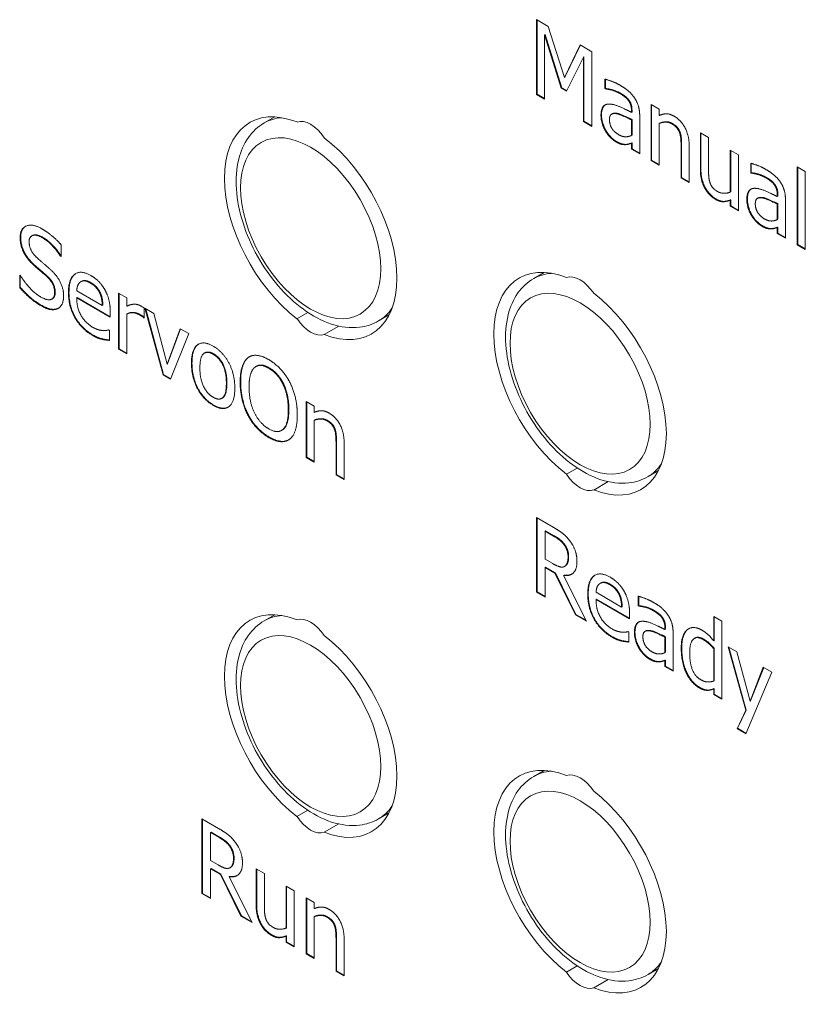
# Model space of a CAD drawing. Header units: millimetres. Extents: x 41 to 1655, y -379 to 1151.
# Tile 43 of 56: x 984 to 995, y 717 to 730. Entities that reach past the tile are written whole.
import ezdxf

# ---------------------------------------------------------------- set-up
doc = ezdxf.new("R2010")
doc.units = ezdxf.units.MM
doc.header["$LTSCALE"] = 4
doc.layers.add('가시적 모서리(ISO)', color=7, linetype='Continuous', lineweight=18)
doc.layers.add('가시적으로 접하는 모서리(ISO)', color=7, linetype='Continuous', lineweight=18)

msp = doc.modelspace()

# ---------------------------------------------------------------- linework, layer by layer
at = {"layer": '가시적 모서리(ISO)'}
for p, q in [((990.995, 730.235), (991.149, 730.146)), ((990.995, 729.255), (990.995, 730.235)), ((991.002, 729.259), (991.002, 730.23)), ((991.149, 730.146), (991.361, 729.478)), ((991.101, 730.038), (991.108, 730.042)), ((991.101, 730.038), (991.101, 729.194)), ((991.32, 729.337), (991.101, 730.038)), ((991.327, 729.341), (991.108, 730.042)), ((991.361, 729.478), (991.566, 729.905)), ((991.368, 729.482), (991.57, 729.903)), ((991.566, 729.905), (991.723, 729.815)), ((991.61, 729.744), (991.389, 729.298)), ((991.61, 729.744), (991.617, 729.748)), ((991.61, 728.9), (991.61, 729.744)), ((991.617, 728.904), (991.617, 729.748)), ((991.723, 729.815), (991.723, 728.835)), ((991.361, 729.478), (991.368, 729.482)), ((991.893, 729.33), (991.893, 729.456)), ((991.9, 729.334), (991.9, 729.454)), ((991.32, 729.337), (991.327, 729.341)), ((991.389, 729.298), (991.32, 729.337)), ((991.392, 729.304), (991.327, 729.341)), ((991.893, 729.33), (991.9, 729.334)), ((991.899, 729.326), (991.893, 729.33)), ((991.899, 729.326), (991.906, 729.33)), ((991.906, 729.33), (991.9, 729.334)), ((990.995, 729.255), (991.002, 729.259)), ((991.101, 729.194), (990.995, 729.255)), ((991.101, 729.202), (991.002, 729.259)), ((992.499, 729.122), (992.606, 729.06)), ((992.499, 728.386), (992.499, 729.122)), ((992.506, 728.391), (992.506, 729.118)), ((992.606, 729.06), (992.606, 728.978)), ((987.559, 728.959), (987.422, 728.88)), ((991.979, 728.994), (991.986, 728.999)), ((992.241, 729.019), (992.241, 729.043)), ((992.241, 729.019), (992.248, 729.023)), ((992.248, 729.023), (992.248, 729.047)), ((992.349, 728.976), (992.349, 728.473)), ((991.61, 728.9), (991.617, 728.904)), ((991.723, 728.835), (991.61, 728.9)), ((991.723, 728.843), (991.617, 728.904)), ((992.241, 728.92), (992.248, 728.925)), ((992.241, 728.716), (992.241, 728.92)), ((992.248, 728.72), (992.248, 728.925)), ((992.606, 728.874), (992.614, 728.878)), ((992.606, 728.874), (992.606, 728.325)), ((992.241, 728.716), (992.248, 728.72)), ((993.145, 728.749), (993.252, 728.687)), ((993.145, 728.272), (993.145, 728.749)), ((993.152, 728.276), (993.152, 728.745)), ((993.252, 728.687), (993.252, 728.268)), ((992.164, 728.595), (992.171, 728.599)), ((992.241, 728.613), (992.248, 728.617)), ((992.241, 728.535), (992.241, 728.613)), ((992.248, 728.539), (992.248, 728.617)), ((992.892, 728.16), (992.892, 728.579)), ((992.899, 728.164), (992.899, 728.583)), ((992.999, 728.575), (992.999, 728.098)), ((992.241, 728.535), (992.248, 728.539)), ((992.349, 728.473), (992.241, 728.535)), ((992.349, 728.482), (992.248, 728.539)), ((993.538, 728.522), (993.645, 728.46)), ((993.538, 727.973), (993.538, 728.522)), ((993.545, 727.977), (993.545, 728.518)), ((993.645, 728.46), (993.645, 727.725)), ((992.499, 728.386), (992.506, 728.391)), ((992.606, 728.325), (992.499, 728.386)), ((992.606, 728.333), (992.506, 728.391)), ((993.806, 728.225), (993.806, 728.351)), ((993.813, 728.229), (993.813, 728.349)), ((994.415, 728.304), (994.522, 728.242)), ((994.415, 727.28), (994.415, 728.304)), ((994.422, 727.285), (994.422, 728.3)), ((992.892, 728.16), (992.899, 728.164)), ((992.999, 728.098), (992.892, 728.16)), ((992.999, 728.106), (992.899, 728.164)), ((993.806, 728.225), (993.813, 728.229)), ((993.813, 728.221), (993.806, 728.225)), ((993.82, 728.225), (993.813, 728.229)), ((993.813, 728.221), (993.82, 728.225)), ((994.522, 728.242), (994.522, 727.219)), ((993.538, 727.973), (993.545, 727.977)), ((994.155, 727.914), (994.155, 727.938)), ((994.155, 727.914), (994.162, 727.918)), ((994.162, 727.918), (994.162, 727.942)), ((993.538, 727.868), (993.545, 727.872)), ((993.538, 727.787), (993.538, 727.868)), ((993.538, 727.787), (993.545, 727.791)), ((993.645, 727.725), (993.538, 727.787)), ((993.545, 727.791), (993.545, 727.872)), ((993.645, 727.733), (993.545, 727.791)), ((993.893, 727.89), (993.9, 727.894)), ((994.155, 727.816), (994.162, 727.82)), ((994.155, 727.612), (994.155, 727.816)), ((994.162, 727.616), (994.162, 727.82)), ((994.262, 727.871), (994.262, 727.369)), ((994.155, 727.612), (994.162, 727.616)), ((994.155, 727.508), (994.162, 727.512)), ((994.162, 727.435), (994.162, 727.512)), ((984.371, 727.398), (984.378, 727.402)), ((994.077, 727.49), (994.084, 727.495)), ((994.155, 727.431), (994.155, 727.508)), ((994.155, 727.431), (994.162, 727.435)), ((994.262, 727.369), (994.155, 727.431)), ((994.262, 727.377), (994.162, 727.435)), ((984.757, 727.281), (984.757, 727.126)), ((994.415, 727.28), (994.422, 727.285)), ((994.522, 727.219), (994.415, 727.28)), ((994.522, 727.227), (994.422, 727.285)), ((984.749, 727.13), (984.756, 727.135)), ((984.757, 727.126), (984.749, 727.13)), ((984.757, 727.134), (984.756, 727.135)), ((984.213, 726.884), (984.221, 726.879)), ((984.213, 726.72), (984.213, 726.884)), ((984.22, 726.724), (984.22, 726.88)), ((991.095, 726.917), (990.958, 726.838)), ((985.013, 726.796), (985.021, 726.8)), ((984.213, 726.72), (984.22, 726.724)), ((984.961, 726.679), (985.297, 726.485)), ((985.261, 726.654), (985.268, 726.658)), ((985.511, 726.648), (985.618, 726.586)), ((985.511, 725.912), (985.511, 726.648)), ((985.518, 725.917), (985.518, 726.644)), ((984.636, 726.569), (984.643, 726.573)), ((984.961, 726.585), (984.968, 726.589)), ((985.402, 726.33), (984.961, 726.585)), ((985.402, 726.338), (984.968, 726.589)), ((985.297, 726.485), (985.304, 726.489)), ((985.618, 726.586), (985.618, 726.476)), ((985.402, 726.398), (985.402, 726.33)), ((985.618, 726.372), (985.625, 726.376)), ((985.618, 726.372), (985.618, 725.851)), ((985.848, 726.449), (985.848, 726.32)), ((985.857, 726.448), (985.973, 726.381)), ((986.095, 725.575), (985.857, 726.448)), ((986.102, 725.579), (985.867, 726.442)), ((985.973, 726.381), (986.147, 725.714)), ((987.994, 726.394), (987.852, 726.312)), ((989.059, 726.361), (988.922, 726.282)), ((985.843, 726.323), (985.848, 726.327)), ((985.848, 726.32), (985.843, 726.323)), ((985.384, 726.166), (985.39, 726.162)), ((985.39, 726.162), (985.39, 726.027)), ((986.147, 725.714), (986.32, 726.18)), ((986.154, 725.718), (986.325, 726.178)), ((986.431, 726.116), (986.191, 725.519)), ((986.32, 726.18), (986.431, 726.116)), ((988.399, 726.215), (988.21, 726.106)), ((985.511, 725.912), (985.518, 725.917)), ((985.618, 725.851), (985.511, 725.912)), ((985.618, 725.859), (985.518, 725.917)), ((986.638, 725.861), (986.645, 725.865)), ((986.147, 725.714), (986.154, 725.718)), ((987.208, 725.8), (987.215, 725.805)), ((986.095, 725.575), (986.102, 725.579)), ((986.191, 725.519), (986.095, 725.575)), ((986.194, 725.526), (986.102, 725.579)), ((987.314, 725.685), (987.322, 725.69)), ((986.864, 725.266), (986.871, 725.27)), ((987.972, 725.227), (988.079, 725.165)), ((987.972, 724.492), (987.972, 725.227)), ((987.979, 724.496), (987.979, 725.223)), ((988.079, 725.165), (988.079, 725.083)), ((988.079, 724.979), (988.086, 724.983)), ((988.079, 724.979), (988.079, 724.43)), ((987.648, 724.846), (987.656, 724.85)), ((988.364, 724.265), (988.364, 724.684)), ((988.371, 724.269), (988.371, 724.688)), ((988.471, 724.68), (988.471, 724.203)), ((987.972, 724.492), (987.979, 724.496)), ((988.079, 724.43), (987.972, 724.492)), ((988.079, 724.438), (987.979, 724.496)), ((991.53, 724.353), (991.388, 724.271)), ((992.595, 724.319), (992.458, 724.24)), ((988.364, 724.265), (988.371, 724.269)), ((988.471, 724.203), (988.364, 724.265)), ((988.471, 724.211), (988.371, 724.269)), ((991.934, 724.174), (991.745, 724.064)), ((990.995, 723.703), (991.214, 723.576)), ((990.995, 722.723), (990.995, 723.703)), ((991.002, 722.727), (991.002, 723.698)), ((991.108, 723.525), (991.115, 723.529)), ((991.22, 723.46), (991.108, 723.525)), ((991.108, 723.525), (991.108, 723.156)), ((991.227, 723.464), (991.115, 723.529)), ((991.108, 723.156), (991.207, 723.099)), ((991.108, 723.048), (991.115, 723.052)), ((991.108, 723.048), (991.108, 722.658)), ((991.237, 722.973), (991.108, 723.048)), ((991.245, 722.977), (991.115, 723.052)), ((991.363, 723.063), (991.371, 723.067)), ((991.237, 722.973), (991.245, 722.977)), ((991.506, 722.428), (991.237, 722.973)), ((991.513, 722.432), (991.245, 722.977)), ((991.35, 722.944), (991.357, 722.948)), ((991.35, 722.944), (991.652, 722.344)), ((991.828, 722.838), (991.835, 722.842)), ((990.995, 722.723), (991.002, 722.727)), ((991.108, 722.658), (990.995, 722.723)), ((991.108, 722.666), (991.002, 722.727)), ((991.776, 722.722), (992.112, 722.527)), ((991.776, 722.627), (991.783, 722.631)), ((992.217, 722.373), (991.776, 722.627)), ((992.217, 722.381), (991.783, 722.631)), ((992.076, 722.696), (992.083, 722.7)), ((992.331, 722.545), (992.331, 722.671)), ((992.339, 722.549), (992.339, 722.669)), ((992.112, 722.527), (992.119, 722.532)), ((992.331, 722.545), (992.339, 722.549)), ((992.338, 722.541), (992.331, 722.545)), ((992.338, 722.541), (992.345, 722.545)), ((992.345, 722.545), (992.339, 722.549)), ((987.559, 722.427), (987.422, 722.348)), ((991.506, 722.428), (991.513, 722.432)), ((991.652, 722.344), (991.506, 722.428)), ((991.646, 722.355), (991.513, 722.432)), ((992.217, 722.44), (992.217, 722.373)), ((993.32, 722.404), (993.428, 722.342)), ((993.32, 722.086), (993.32, 722.404)), ((993.327, 722.09), (993.327, 722.4)), ((992.68, 722.234), (992.68, 722.257)), ((992.68, 722.234), (992.687, 722.238)), ((992.687, 722.238), (992.687, 722.262)), ((993.428, 722.342), (993.428, 721.319)), ((992.199, 722.208), (992.205, 722.205)), ((992.205, 722.205), (992.205, 722.07)), ((992.418, 722.209), (992.425, 722.213)), ((992.68, 722.135), (992.687, 722.139)), ((992.68, 721.931), (992.68, 722.135)), ((992.687, 721.935), (992.687, 722.139)), ((992.787, 722.191), (992.787, 721.688)), ((993.067, 722.118), (993.074, 722.122)), ((993.32, 722.086), (993.327, 722.09)), ((993.32, 721.984), (993.327, 721.988)), ((993.32, 721.559), (993.32, 721.984)), ((993.327, 721.563), (993.327, 721.988)), ((993.509, 722.007), (993.624, 721.94)), ((993.74, 721.174), (993.509, 722.007)), ((993.747, 721.178), (993.518, 722.001)), ((992.68, 721.931), (992.687, 721.935)), ((992.68, 721.828), (992.687, 721.832)), ((992.68, 721.75), (992.68, 721.828)), ((992.687, 721.754), (992.687, 721.832)), ((993.624, 721.94), (993.798, 721.295)), ((992.602, 721.81), (992.609, 721.814)), ((992.68, 721.75), (992.687, 721.754)), ((992.787, 721.688), (992.68, 721.75)), ((992.787, 721.696), (992.687, 721.754)), ((993.798, 721.295), (993.971, 721.74)), ((993.805, 721.299), (993.976, 721.737)), ((993.971, 721.74), (994.083, 721.675)), ((994.083, 721.675), (993.74, 720.867)), ((993.32, 721.559), (993.327, 721.563)), ((993.32, 721.455), (993.327, 721.459)), ((993.32, 721.381), (993.32, 721.455)), ((993.327, 721.385), (993.327, 721.459)), ((993.32, 721.381), (993.327, 721.385)), ((993.428, 721.319), (993.32, 721.381)), ((993.428, 721.327), (993.327, 721.385)), ((993.798, 721.295), (993.805, 721.299)), ((993.626, 720.933), (993.74, 721.174)), ((993.633, 720.938), (993.747, 721.178)), ((993.74, 721.174), (993.747, 721.178)), ((993.626, 720.933), (993.633, 720.938)), ((993.74, 720.867), (993.626, 720.933)), ((993.743, 720.874), (993.633, 720.938)), ((991.095, 720.386), (990.958, 720.306)), ((987.994, 719.862), (987.852, 719.78)), ((989.059, 719.829), (988.922, 719.75)), ((986.605, 719.749), (986.824, 719.623)), ((986.605, 718.769), (986.605, 719.749)), ((986.612, 718.773), (986.612, 719.745)), ((988.399, 719.683), (988.21, 719.574)), ((986.718, 719.571), (986.725, 719.575)), ((986.83, 719.506), (986.718, 719.571)), ((986.718, 719.571), (986.718, 719.203)), ((986.837, 719.51), (986.725, 719.575)), ((986.718, 719.203), (986.817, 719.145)), ((986.973, 719.109), (986.98, 719.113)), ((986.718, 719.094), (986.725, 719.098)), ((986.718, 719.094), (986.718, 718.704)), ((986.847, 719.019), (986.718, 719.094)), ((986.854, 719.023), (986.725, 719.098)), ((986.847, 719.019), (986.854, 719.023)), ((987.116, 718.475), (986.847, 719.019)), ((987.123, 718.479), (986.854, 719.023)), ((986.96, 718.991), (986.967, 718.995)), ((986.96, 718.991), (987.262, 718.39)), ((987.316, 719.094), (987.424, 719.032)), ((987.316, 718.617), (987.316, 719.094)), ((987.323, 718.621), (987.323, 719.09)), ((987.424, 719.032), (987.424, 718.613)), ((987.709, 718.867), (987.816, 718.805)), ((987.709, 718.318), (987.709, 718.867)), ((987.716, 718.322), (987.716, 718.863)), ((986.605, 718.769), (986.612, 718.773)), ((986.718, 718.704), (986.605, 718.769)), ((986.718, 718.712), (986.612, 718.773)), ((987.816, 718.805), (987.816, 718.07)), ((987.972, 718.715), (988.079, 718.654)), ((987.972, 717.98), (987.972, 718.715)), ((987.979, 717.984), (987.979, 718.711)), ((988.079, 718.654), (988.079, 718.572)), ((987.116, 718.475), (987.123, 718.479)), ((987.262, 718.39), (987.116, 718.475)), ((987.256, 718.401), (987.123, 718.479)), ((988.079, 718.468), (988.086, 718.472)), ((988.079, 718.468), (988.079, 717.918)), ((987.709, 718.318), (987.716, 718.322)), ((987.709, 718.213), (987.716, 718.217)), ((987.709, 718.132), (987.709, 718.213)), ((987.716, 718.136), (987.716, 718.217)), ((987.709, 718.132), (987.716, 718.136)), ((987.816, 718.07), (987.709, 718.132)), ((987.816, 718.078), (987.716, 718.136)), ((988.364, 717.754), (988.364, 718.173)), ((988.371, 717.758), (988.371, 718.177)), ((988.471, 718.169), (988.471, 717.692)), ((987.972, 717.98), (987.979, 717.984)), ((988.079, 717.918), (987.972, 717.98)), ((988.079, 717.926), (987.979, 717.984)), ((988.364, 717.754), (988.371, 717.758)), ((988.471, 717.692), (988.364, 717.754)), ((988.471, 717.7), (988.371, 717.758)), ((991.53, 717.821), (991.388, 717.739)), ((992.595, 717.787), (992.458, 717.708)), ((991.934, 717.642), (991.745, 717.533))]:
    msp.add_line(p, q, dxfattribs=at)
for centre, major_axis, start_param, end_param in [((988.031, 727.499), (-0.8, 1.386), 5.656534, 8.480633), ((988.031, 728.536), (-0.2, 0.346), 4.813239, 6.182335), ((988.031, 727.499), (0.8, -1.386), 5.656534, 8.480633), ((991.567, 725.458), (-0.8, 1.386), 5.656534, 8.480633), ((991.567, 726.495), (-0.2, 0.346), 4.813239, 6.182335), ((991.567, 725.458), (0.8, -1.386), 5.656534, 8.480633), ((988.031, 726.462), (0.2, -0.346), 4.813239, 6.182335), ((991.567, 724.421), (0.2, -0.346), 4.813239, 6.182335), ((988.031, 720.967), (-0.8, 1.386), 5.656534, 8.480633), ((988.031, 722.004), (-0.2, 0.346), 4.813239, 6.182335), ((988.031, 720.967), (0.8, -1.386), 5.656534, 8.480633), ((991.567, 718.926), (-0.8, 1.386), 5.656534, 8.480633), ((991.567, 719.963), (-0.2, 0.346), 4.813239, 6.182335), ((991.567, 718.926), (0.8, -1.386), 5.656534, 8.480633), ((988.031, 719.93), (0.2, -0.346), 4.813239, 6.182335), ((991.567, 717.889), (0.2, -0.346), 4.813239, 6.182335)]:
    msp.add_ellipse(centre, major_axis=major_axis, ratio=0.57735, start_param=start_param, end_param=end_param, dxfattribs=at)
for points in [[(991.893, 729.456), (991.922, 729.448), (992.033, 729.408), (992.087, 729.377)], [(992.087, 729.268), (992.05, 729.289), (991.949, 729.322), (991.899, 729.326)], [(992.094, 729.272), (992.057, 729.293), (991.956, 729.326), (991.906, 729.33)], [(992.087, 729.377), (992.153, 729.339), (992.243, 729.263), (992.279, 729.211)], [(992.198, 729.179), (992.177, 729.206), (992.118, 729.25), (992.087, 729.268)], [(992.205, 729.183), (992.184, 729.21), (992.125, 729.254), (992.094, 729.272)], [(992.279, 729.211), (992.314, 729.161), (992.349, 729.045), (992.349, 728.976)], [(991.841, 728.979), (991.841, 729.055), (991.897, 729.131), (991.957, 729.127)], [(991.957, 729.127), (992.011, 729.125), (992.157, 729.062), (992.241, 729.019)], [(992.241, 729.043), (992.241, 729.086), (992.219, 729.152), (992.198, 729.179)], [(992.248, 729.047), (992.248, 729.09), (992.226, 729.156), (992.205, 729.183)], [(991.898, 728.778), (991.872, 728.823), (991.841, 728.93), (991.841, 728.979)], [(991.905, 728.782), (991.879, 728.827), (991.848, 728.934), (991.848, 728.983)], [(992.05, 729.001), (992.008, 729.01), (991.952, 728.98), (991.952, 728.924)], [(992.241, 728.92), (992.203, 728.939), (992.087, 728.992), (992.05, 729.001)], [(992.248, 728.925), (992.21, 728.943), (992.094, 728.996), (992.057, 729.005)], [(992.606, 728.978), (992.655, 729), (992.747, 728.999), (992.8, 728.969)], [(992.8, 728.969), (992.893, 728.915), (992.999, 728.711), (992.999, 728.575)], [(991.952, 728.924), (991.952, 728.861), (992.014, 728.76), (992.073, 728.726)], [(992.772, 728.868), (992.732, 728.891), (992.647, 728.89), (992.606, 728.874)], [(992.779, 728.872), (992.739, 728.895), (992.654, 728.894), (992.614, 728.878)], [(992.871, 728.755), (992.858, 728.791), (992.811, 728.845), (992.772, 728.868)], [(992.878, 728.759), (992.865, 728.795), (992.818, 728.849), (992.779, 728.872)], [(992.034, 728.634), (991.995, 728.657), (991.924, 728.732), (991.898, 728.778)], [(992.041, 728.638), (992.002, 728.661), (991.931, 728.736), (991.905, 728.782)], [(992.073, 728.726), (992.123, 728.697), (992.206, 728.7), (992.241, 728.716)], [(992.892, 728.579), (992.892, 728.63), (992.884, 728.722), (992.871, 728.755)], [(992.899, 728.583), (992.899, 728.634), (992.891, 728.726), (992.878, 728.759)], [(992.164, 728.595), (992.135, 728.594), (992.083, 728.606), (992.034, 728.634)], [(992.171, 728.599), (992.143, 728.598), (992.09, 728.611), (992.041, 728.638)], [(992.241, 728.613), (992.228, 728.61), (992.184, 728.595), (992.164, 728.595)], [(992.248, 728.617), (992.235, 728.614), (992.191, 728.599), (992.171, 728.599)], [(993.806, 728.351), (993.836, 728.344), (993.947, 728.304), (994.001, 728.272)], [(993.203, 728.026), (993.175, 728.076), (993.145, 728.197), (993.145, 728.272)], [(993.21, 728.03), (993.182, 728.08), (993.152, 728.201), (993.152, 728.276)], [(993.252, 728.268), (993.252, 728.209), (993.26, 728.128), (993.273, 728.092)], [(994, 728.163), (993.963, 728.184), (993.863, 728.217), (993.813, 728.221)], [(994.007, 728.167), (993.97, 728.189), (993.87, 728.221), (993.82, 728.225)], [(994.112, 728.074), (994.091, 728.101), (994.032, 728.145), (994, 728.163)], [(994.001, 728.272), (994.067, 728.234), (994.157, 728.158), (994.193, 728.107)], [(994.119, 728.078), (994.098, 728.105), (994.039, 728.149), (994.007, 728.167)], [(993.351, 727.882), (993.31, 727.906), (993.237, 727.98), (993.21, 728.03)], [(993.273, 728.092), (993.286, 728.055), (993.331, 728.003), (993.373, 727.979)], [(994.155, 727.938), (994.155, 727.981), (994.132, 728.047), (994.112, 728.074)], [(994.162, 727.942), (994.162, 727.985), (994.139, 728.051), (994.119, 728.078)], [(994.193, 728.107), (994.228, 728.056), (994.262, 727.94), (994.262, 727.871)], [(993.344, 727.878), (993.303, 727.902), (993.229, 727.976), (993.203, 728.026)], [(993.373, 727.979), (993.412, 727.957), (993.5, 727.957), (993.538, 727.973)], [(993.755, 727.874), (993.755, 727.951), (993.811, 728.026), (993.871, 728.022)], [(993.964, 727.896), (993.921, 727.905), (993.866, 727.875), (993.866, 727.819)], [(993.871, 728.022), (993.925, 728.02), (994.07, 727.957), (994.155, 727.914)], [(994.162, 727.82), (994.124, 727.838), (994.007, 727.892), (993.971, 727.9)], [(993.538, 727.868), (993.488, 727.847), (993.399, 727.846), (993.344, 727.878)], [(993.545, 727.872), (993.495, 727.851), (993.406, 727.85), (993.351, 727.882)], [(993.811, 727.673), (993.786, 727.718), (993.755, 727.825), (993.755, 727.874)], [(993.818, 727.678), (993.793, 727.722), (993.762, 727.829), (993.762, 727.878)], [(993.866, 727.819), (993.866, 727.756), (993.927, 727.656), (993.987, 727.621)], [(994.155, 727.816), (994.117, 727.834), (994, 727.887), (993.964, 727.896)], [(993.948, 727.529), (993.909, 727.552), (993.838, 727.627), (993.811, 727.673)], [(993.955, 727.533), (993.916, 727.556), (993.845, 727.631), (993.818, 727.678)], [(984.219, 727.375), (984.219, 727.494), (984.38, 727.562), (984.505, 727.491)], [(984.226, 727.379), (984.226, 727.484), (984.289, 727.523)], [(994.077, 727.49), (994.049, 727.489), (993.996, 727.502), (993.948, 727.529)], [(994.084, 727.495), (994.056, 727.493), (994.003, 727.506), (993.955, 727.533)], [(993.987, 727.621), (994.037, 727.592), (994.119, 727.595), (994.155, 727.612)], [(994.162, 727.512), (994.149, 727.509), (994.105, 727.495), (994.084, 727.495)], [(984.512, 727.373), (984.434, 727.419), (984.337, 727.39), (984.337, 727.321)], [(984.505, 727.491), (984.576, 727.449), (984.703, 727.344), (984.757, 727.281)], [(994.155, 727.508), (994.142, 727.505), (994.098, 727.49), (994.077, 727.49)], [(984.274, 727.166), (984.248, 727.214), (984.219, 727.318), (984.219, 727.375)], [(984.281, 727.17), (984.255, 727.218), (984.226, 727.322), (984.226, 727.379)], [(984.337, 727.321), (984.337, 727.259), (984.394, 727.152), (984.448, 727.104)], [(984.749, 727.13), (984.708, 727.197), (984.582, 727.333), (984.512, 727.373)], [(984.756, 727.135), (984.715, 727.201), (984.589, 727.337), (984.519, 727.377)], [(984.415, 726.999), (984.371, 727.038), (984.301, 727.118), (984.274, 727.166)], [(984.422, 727.003), (984.378, 727.042), (984.308, 727.122), (984.281, 727.17)], [(984.568, 726.866), (984.529, 726.901), (984.463, 726.956), (984.415, 726.999)], [(984.575, 726.87), (984.536, 726.905), (984.47, 726.96), (984.422, 727.003)], [(984.448, 727.104), (984.483, 727.072), (984.587, 726.984), (984.621, 726.952)], [(984.221, 726.879), (984.277, 726.787), (984.418, 726.639), (984.483, 726.601)], [(984.672, 726.655), (984.672, 726.714), (984.622, 726.816), (984.568, 726.866)], [(984.679, 726.659), (984.679, 726.718), (984.629, 726.82), (984.575, 726.87)], [(984.621, 726.952), (984.709, 726.871), (984.79, 726.699), (984.79, 726.608)], [(984.853, 726.656), (984.853, 726.835), (985.015, 726.954), (985.147, 726.878)], [(985.147, 726.878), (985.206, 726.844), (985.297, 726.752), (985.331, 726.69)], [(985.013, 726.796), (984.989, 726.78), (984.965, 726.724), (984.961, 726.679)], [(985.141, 726.78), (985.098, 726.805), (985.038, 726.81), (985.013, 726.796)], [(985.148, 726.784), (985.105, 726.809), (985.045, 726.814), (985.021, 726.8)], [(985.261, 726.654), (985.242, 726.692), (985.184, 726.755), (985.141, 726.78)], [(985.268, 726.658), (985.249, 726.696), (985.191, 726.759), (985.148, 726.784)], [(984.492, 726.483), (984.399, 726.537), (984.27, 726.656), (984.213, 726.72)], [(984.499, 726.487), (984.406, 726.541), (984.277, 726.66), (984.22, 726.724)], [(984.483, 726.601), (984.577, 726.547), (984.672, 726.581), (984.672, 726.655)], [(984.643, 726.573), (984.679, 726.595), (984.679, 726.659)], [(984.79, 726.608), (984.79, 726.55), (984.749, 726.462), (984.713, 726.444)], [(985.173, 726.091), (985.02, 726.179), (984.853, 726.473), (984.853, 726.656)], [(985.18, 726.095), (985.027, 726.183), (984.86, 726.477), (984.86, 726.66)], [(985.297, 726.485), (985.296, 726.536), (985.278, 726.619), (985.261, 726.654)], [(985.304, 726.489), (985.303, 726.54), (985.285, 726.623), (985.268, 726.658)], [(985.331, 726.69), (985.366, 726.628), (985.402, 726.486), (985.402, 726.398)], [(984.713, 726.444), (984.672, 726.425), (984.569, 726.438), (984.492, 726.483)], [(984.72, 726.449), (984.679, 726.429), (984.576, 726.443), (984.499, 726.487)], [(984.961, 726.585), (984.961, 726.457), (985.073, 726.257), (985.172, 726.199)], [(985.618, 726.476), (985.676, 726.503), (985.764, 726.502), (985.805, 726.478)], [(985.805, 726.478), (985.821, 726.468), (985.838, 726.457), (985.848, 726.449)], [(984.723, 726.45), (984.721, 726.449), (984.72, 726.449)], [(985.785, 726.362), (985.742, 726.387), (985.656, 726.393), (985.618, 726.372)], [(985.792, 726.366), (985.749, 726.391), (985.663, 726.397), (985.625, 726.376)], [(985.843, 726.323), (985.83, 726.334), (985.804, 726.352), (985.785, 726.362)], [(985.172, 726.199), (985.207, 726.179), (985.275, 726.158), (985.302, 726.157)], [(985.293, 726.042), (985.262, 726.049), (985.211, 726.068), (985.173, 726.091)], [(985.3, 726.046), (985.269, 726.053), (985.219, 726.073), (985.18, 726.095)], [(985.302, 726.157), (985.331, 726.156), (985.371, 726.161), (985.384, 726.166)], [(985.39, 726.027), (985.372, 726.029), (985.315, 726.036), (985.293, 726.042)], [(986.467, 725.728), (986.467, 725.912), (986.624, 726.026), (986.752, 725.952)], [(986.752, 725.845), (986.669, 725.893), (986.578, 725.807), (986.578, 725.664)], [(986.759, 725.849), (986.688, 725.89), (986.645, 725.865)], [(986.752, 725.952), (986.881, 725.877), (987.036, 725.585), (987.036, 725.4)], [(986.925, 725.463), (986.925, 725.606), (986.835, 725.797), (986.752, 725.845)], [(986.932, 725.468), (986.932, 725.61), (986.842, 725.801), (986.759, 725.849)], [(987.208, 725.8), (987.257, 725.837), (987.395, 725.825), (987.481, 725.775)], [(986.752, 725.175), (986.619, 725.252), (986.467, 725.548), (986.467, 725.728)], [(986.759, 725.179), (986.626, 725.256), (986.474, 725.552), (986.474, 725.732)], [(987.106, 725.481), (987.106, 725.604), (987.159, 725.761), (987.208, 725.8)], [(987.113, 725.485), (987.113, 725.608), (987.166, 725.765), (987.215, 725.805)], [(987.215, 725.805), (987.22, 725.809), (987.226, 725.812)], [(987.481, 725.775), (987.567, 725.725), (987.706, 725.575), (987.754, 725.485)], [(986.578, 725.664), (986.578, 725.525), (986.669, 725.33), (986.752, 725.282)], [(987.293, 725.669), (987.259, 725.639), (987.223, 725.509), (987.223, 725.413)], [(987.481, 725.662), (987.42, 725.698), (987.328, 725.702), (987.293, 725.669)], [(987.669, 725.452), (987.635, 725.523), (987.54, 725.628), (987.481, 725.662)], [(987.676, 725.456), (987.642, 725.527), (987.548, 725.632), (987.488, 725.666)], [(986.752, 725.282), (986.834, 725.234), (986.925, 725.322), (986.925, 725.463)], [(987.207, 725.046), (987.158, 725.139), (987.106, 725.361), (987.106, 725.481)], [(987.214, 725.05), (987.165, 725.143), (987.113, 725.365), (987.113, 725.485)], [(987.738, 725.116), (987.738, 725.213), (987.702, 725.384), (987.669, 725.452)], [(987.746, 725.12), (987.746, 725.217), (987.709, 725.388), (987.676, 725.456)], [(987.754, 725.485), (987.802, 725.392), (987.856, 725.17), (987.856, 725.048)], [(987.036, 725.4), (987.036, 725.214), (986.881, 725.101), (986.752, 725.175)], [(987.223, 725.413), (987.223, 725.22), (987.364, 724.935), (987.481, 724.867)], [(986.95, 725.152), (986.876, 725.112), (986.759, 725.179)], [(987.481, 724.867), (987.599, 724.799), (987.738, 724.923), (987.738, 725.116)], [(988.079, 725.083), (988.127, 725.105), (988.22, 725.104), (988.272, 725.074)], [(988.272, 725.074), (988.366, 725.02), (988.471, 724.816), (988.471, 724.68)], [(987.481, 724.754), (987.395, 724.804), (987.257, 724.951), (987.207, 725.046)], [(987.488, 724.758), (987.402, 724.808), (987.264, 724.955), (987.214, 725.05)], [(987.856, 725.048), (987.856, 724.929), (987.804, 724.766), (987.754, 724.73)], [(988.244, 724.973), (988.204, 724.996), (988.119, 724.995), (988.079, 724.979)], [(988.251, 724.977), (988.211, 725), (988.127, 724.999), (988.086, 724.983)], [(988.344, 724.86), (988.331, 724.896), (988.284, 724.95), (988.244, 724.973)], [(988.351, 724.864), (988.338, 724.9), (988.291, 724.954), (988.251, 724.977)], [(988.364, 724.684), (988.364, 724.735), (988.356, 724.827), (988.344, 724.86)], [(988.371, 724.688), (988.371, 724.739), (988.363, 724.831), (988.351, 724.864)], [(987.754, 724.73), (987.702, 724.692), (987.564, 724.706), (987.481, 724.754)], [(991.214, 723.576), (991.287, 723.534), (991.385, 723.459), (991.43, 723.4)], [(991.355, 723.349), (991.331, 723.381), (991.267, 723.433), (991.22, 723.46)], [(991.362, 723.353), (991.338, 723.385), (991.274, 723.437), (991.227, 723.464)], [(991.43, 723.4), (991.475, 723.341), (991.526, 723.207), (991.526, 723.13)], [(991.409, 723.188), (991.409, 723.231), (991.383, 723.312), (991.355, 723.349)], [(991.416, 723.192), (991.416, 723.235), (991.39, 723.316), (991.362, 723.353)], [(991.526, 723.13), (991.526, 723.023), (991.431, 722.932), (991.35, 722.944)], [(991.361, 723.061), (991.385, 723.074), (991.409, 723.137), (991.409, 723.188)], [(991.207, 723.099), (991.256, 723.071), (991.334, 723.046), (991.361, 723.061)], [(991.458, 722.962), (991.417, 722.94), (991.357, 722.948)], [(991.667, 722.699), (991.667, 722.878), (991.83, 722.997), (991.961, 722.921)], [(991.961, 722.921), (992.021, 722.887), (992.112, 722.794), (992.146, 722.733)], [(991.828, 722.838), (991.804, 722.823), (991.779, 722.766), (991.776, 722.722)], [(991.955, 722.823), (991.913, 722.847), (991.853, 722.853), (991.828, 722.838)], [(991.962, 722.827), (991.92, 722.852), (991.86, 722.857), (991.835, 722.842)], [(992.076, 722.696), (992.057, 722.735), (991.999, 722.798), (991.955, 722.823)], [(992.083, 722.7), (992.064, 722.739), (992.006, 722.802), (991.962, 722.827)], [(992.146, 722.733), (992.18, 722.671), (992.217, 722.528), (992.217, 722.44)], [(991.988, 722.133), (991.835, 722.221), (991.667, 722.516), (991.667, 722.699)], [(991.995, 722.137), (991.842, 722.225), (991.674, 722.52), (991.674, 722.703)], [(991.776, 722.627), (991.776, 722.499), (991.887, 722.299), (991.986, 722.242)], [(992.112, 722.527), (992.111, 722.578), (992.093, 722.662), (992.076, 722.696)], [(992.119, 722.532), (992.118, 722.582), (992.1, 722.666), (992.083, 722.7)], [(992.331, 722.671), (992.361, 722.663), (992.472, 722.623), (992.526, 722.592)], [(992.525, 722.483), (992.488, 722.504), (992.388, 722.537), (992.338, 722.541)], [(992.532, 722.487), (992.495, 722.508), (992.395, 722.541), (992.345, 722.545)], [(992.637, 722.394), (992.616, 722.421), (992.557, 722.464), (992.525, 722.483)], [(992.526, 722.592), (992.592, 722.554), (992.682, 722.478), (992.718, 722.426)], [(992.644, 722.398), (992.623, 722.425), (992.564, 722.468), (992.532, 722.487)], [(992.68, 722.257), (992.68, 722.3), (992.657, 722.367), (992.637, 722.394)], [(992.687, 722.262), (992.687, 722.304), (992.664, 722.371), (992.644, 722.398)], [(992.718, 722.426), (992.753, 722.376), (992.787, 722.26), (992.787, 722.191)], [(991.986, 722.242), (992.021, 722.222), (992.089, 722.201), (992.117, 722.199)], [(992.28, 722.194), (992.28, 722.27), (992.336, 722.346), (992.396, 722.342)], [(992.489, 722.215), (992.446, 722.225), (992.391, 722.194), (992.391, 722.139)], [(992.396, 722.342), (992.45, 722.34), (992.595, 722.277), (992.68, 722.234)], [(992.68, 722.135), (992.642, 722.153), (992.525, 722.207), (992.489, 722.215)], [(992.687, 722.139), (992.649, 722.158), (992.532, 722.211), (992.496, 722.219)], [(992.894, 721.989), (992.894, 722.086), (992.937, 722.202), (992.975, 722.233)], [(992.901, 721.993), (992.901, 722.09), (992.944, 722.206), (992.982, 722.237)], [(992.975, 722.233), (993.01, 722.261), (993.108, 722.259), (993.163, 722.227)], [(992.982, 722.237), (992.987, 722.241), (992.993, 722.245)], [(993.163, 722.227), (993.21, 722.2), (993.281, 722.134), (993.32, 722.086)], [(992.108, 722.084), (992.077, 722.092), (992.026, 722.111), (991.988, 722.133)], [(992.115, 722.088), (992.084, 722.096), (992.033, 722.115), (991.995, 722.137)], [(992.205, 722.07), (992.186, 722.072), (992.13, 722.079), (992.108, 722.084)], [(992.117, 722.199), (992.146, 722.198), (992.186, 722.203), (992.199, 722.208)], [(992.336, 721.993), (992.311, 722.038), (992.28, 722.145), (992.28, 722.194)], [(992.343, 721.997), (992.318, 722.042), (992.287, 722.149), (992.287, 722.198)], [(992.391, 722.139), (992.391, 722.075), (992.452, 721.975), (992.512, 721.941)], [(993.181, 722.103), (993.098, 722.151), (993.005, 722.062), (993.005, 721.927)], [(993.188, 722.108), (993.118, 722.148), (993.074, 722.122)], [(993.32, 721.984), (993.28, 722.029), (993.217, 722.082), (993.181, 722.103)], [(993.327, 721.988), (993.287, 722.033), (993.224, 722.086), (993.188, 722.108)], [(992.473, 721.849), (992.434, 721.872), (992.363, 721.947), (992.336, 721.993)], [(992.48, 721.853), (992.441, 721.876), (992.37, 721.951), (992.343, 721.997)], [(992.959, 721.667), (992.928, 721.733), (992.894, 721.896), (992.894, 721.989)], [(992.966, 721.671), (992.935, 721.737), (992.901, 721.9), (992.901, 721.993)], [(992.602, 721.81), (992.574, 721.809), (992.521, 721.821), (992.473, 721.849)], [(992.609, 721.814), (992.581, 721.813), (992.528, 721.825), (992.48, 721.853)], [(992.512, 721.941), (992.562, 721.912), (992.644, 721.914), (992.68, 721.931)], [(992.68, 721.828), (992.667, 721.824), (992.623, 721.81), (992.602, 721.81)], [(992.687, 721.832), (992.674, 721.828), (992.63, 721.814), (992.609, 721.814)], [(993.005, 721.927), (993.005, 721.797), (993.076, 721.618), (993.155, 721.573)], [(993.13, 721.469), (993.078, 721.5), (992.99, 721.6), (992.959, 721.667)], [(993.138, 721.474), (993.085, 721.504), (992.997, 721.605), (992.966, 721.671)], [(993.155, 721.573), (993.197, 721.548), (993.282, 721.544), (993.32, 721.559)], [(993.234, 721.436), (993.212, 721.436), (993.163, 721.451), (993.13, 721.469)], [(993.241, 721.44), (993.219, 721.44), (993.17, 721.455), (993.138, 721.474)], [(993.32, 721.455), (993.295, 721.446), (993.259, 721.435), (993.234, 721.436)], [(993.327, 721.459), (993.303, 721.45), (993.266, 721.439), (993.241, 721.44)], [(986.824, 719.623), (986.897, 719.581), (986.995, 719.506), (987.04, 719.446)], [(986.965, 719.395), (986.941, 719.427), (986.877, 719.479), (986.83, 719.506)], [(986.972, 719.399), (986.948, 719.431), (986.884, 719.483), (986.837, 719.51)], [(987.019, 719.234), (987.019, 719.277), (986.992, 719.358), (986.965, 719.395)], [(987.026, 719.238), (987.026, 719.281), (986.999, 719.362), (986.972, 719.399)], [(987.04, 719.446), (987.085, 719.387), (987.136, 719.253), (987.136, 719.176)], [(986.817, 719.145), (986.866, 719.117), (986.944, 719.092), (986.97, 719.108)], [(987.136, 719.176), (987.136, 719.069), (987.041, 718.979), (986.96, 718.991)], [(986.97, 719.108), (986.995, 719.12), (987.019, 719.183), (987.019, 719.234)], [(987.068, 719.008), (987.027, 718.986), (986.967, 718.995)], [(987.374, 718.371), (987.347, 718.421), (987.316, 718.542), (987.316, 718.617)], [(987.381, 718.375), (987.354, 718.425), (987.323, 718.546), (987.323, 718.621)], [(987.424, 718.613), (987.424, 718.554), (987.431, 718.473), (987.444, 718.436)], [(988.079, 718.572), (988.127, 718.594), (988.22, 718.593), (988.272, 718.563)], [(988.244, 718.461), (988.204, 718.484), (988.119, 718.484), (988.079, 718.468)], [(988.251, 718.465), (988.211, 718.489), (988.127, 718.488), (988.086, 718.472)], [(988.272, 718.563), (988.366, 718.509), (988.471, 718.305), (988.471, 718.169)], [(987.516, 718.223), (987.474, 718.247), (987.401, 718.321), (987.374, 718.371)], [(987.523, 718.227), (987.482, 718.251), (987.408, 718.325), (987.381, 718.375)], [(987.444, 718.436), (987.457, 718.4), (987.502, 718.348), (987.544, 718.324)], [(988.344, 718.349), (988.331, 718.384), (988.284, 718.438), (988.244, 718.461)], [(988.351, 718.353), (988.338, 718.388), (988.291, 718.442), (988.251, 718.465)], [(988.364, 718.173), (988.364, 718.224), (988.356, 718.316), (988.344, 718.349)], [(988.371, 718.177), (988.371, 718.228), (988.363, 718.32), (988.351, 718.353)], [(987.709, 718.213), (987.659, 718.191), (987.571, 718.191), (987.516, 718.223)], [(987.716, 718.217), (987.666, 718.196), (987.578, 718.195), (987.523, 718.227)], [(987.544, 718.324), (987.583, 718.301), (987.672, 718.302), (987.709, 718.318)]]:
    msp.add_open_spline(points, degree=2, dxfattribs=at)
for points, degree, knots in [([(991.848, 728.983), (991.848, 729.06), (991.885, 729.109), (991.897, 729.117)], 2, [0, 0, 0, 1, 1.314825, 1.314825, 1.314825]), ([(992.057, 729.005), (992.015, 729.014), (991.986, 728.999), (991.986, 728.999)], 2, [0, 0, 0, 1, 1.014085, 1.014085, 1.014085]), ([(987.422, 728.88), (987.341, 728.833), (987.271, 728.767), (987.155, 728.606), (987.113, 728.508), (987.057, 728.281), (987.047, 728.148), (987.066, 727.867), (987.096, 727.717), (987.191, 727.42), (987.255, 727.272), (987.412, 726.993), (987.504, 726.861), (987.707, 726.625), (987.819, 726.52), (988.054, 726.349), (988.179, 726.282), (988.427, 726.201), (988.552, 726.185), (988.76, 726.21), (988.846, 726.237), (988.922, 726.282)], 3, [2.356194, 2.356194, 2.356194, 2.356194, 2.613278, 2.613278, 2.89503, 2.89503, 3.221992, 3.221992, 3.564879, 3.564879, 3.905057, 3.905057, 4.243189, 4.243189, 4.582908, 4.582908, 4.92581, 4.92581, 5.256303, 5.256303, 5.497787, 5.497787, 5.497787, 5.497787]), ([(993.762, 727.878), (993.762, 727.955), (993.799, 728.005), (993.811, 728.012)], 2, [0, 0, 0, 1, 1.314825, 1.314825, 1.314825]), ([(993.971, 727.9), (993.928, 727.909), (993.9, 727.894), (993.9, 727.894)], 2, [0, 0, 0, 1, 1.014085, 1.014085, 1.014085]), ([(984.519, 727.377), (984.441, 727.423), (984.384, 727.406), (984.378, 727.402)], 2, [0, 0, 0, 1, 1.163462, 1.163462, 1.163462]), ([(984.86, 726.66), (984.86, 726.84), (984.946, 726.902), (984.95, 726.905)], 2, [0, 0, 0, 1, 1.054318, 1.054318, 1.054318]), ([(990.958, 726.838), (990.877, 726.791), (990.806, 726.726), (990.691, 726.565), (990.649, 726.467), (990.592, 726.239), (990.583, 726.107), (990.602, 725.826), (990.632, 725.676), (990.726, 725.378), (990.791, 725.231), (990.947, 724.952), (991.039, 724.82), (991.243, 724.584), (991.354, 724.479), (991.59, 724.307), (991.714, 724.241), (991.962, 724.16), (992.087, 724.143), (992.296, 724.169), (992.382, 724.196), (992.458, 724.24)], 3, [2.356194, 2.356194, 2.356194, 2.356194, 2.613278, 2.613278, 2.89503, 2.89503, 3.221992, 3.221992, 3.564879, 3.564879, 3.905057, 3.905057, 4.243189, 4.243189, 4.582908, 4.582908, 4.92581, 4.92581, 5.256303, 5.256303, 5.497787, 5.497787, 5.497787, 5.497787]), ([(985.848, 726.329), (985.837, 726.339), (985.811, 726.356), (985.792, 726.366)], 2, [0.063259, 0.063259, 0.063259, 1, 2, 2, 2]), ([(985.39, 726.032), (985.374, 726.034), (985.322, 726.04), (985.3, 726.046)], 2, [0.181858, 0.181858, 0.181858, 1, 2, 2, 2]), ([(986.474, 725.732), (986.474, 725.916), (986.557, 725.976), (986.561, 725.978)], 2, [0, 0, 0, 1, 1.050753, 1.050753, 1.050753]), ([(987.488, 725.666), (987.427, 725.702), (987.349, 725.705), (987.322, 725.69)], 2, [0, 0, 0, 1, 1.705882, 1.705882, 1.705882]), ([(986.871, 725.27), (986.88, 725.275), (986.932, 725.326), (986.932, 725.468)], 2, [0.842105, 0.842105, 0.842105, 1, 2, 2, 2]), ([(987.656, 724.85), (987.666, 724.856), (987.746, 724.927), (987.746, 725.12)], 2, [0.861461, 0.861461, 0.861461, 1, 2, 2, 2]), ([(987.742, 724.722), (987.697, 724.697), (987.571, 724.71), (987.488, 724.758)], 2, [0.176212, 0.176212, 0.176212, 1, 2, 2, 2]), ([(991.371, 723.067), (991.393, 723.08), (991.416, 723.141), (991.416, 723.192)], 2, [0.060606, 0.060606, 0.060606, 1, 2, 2, 2]), ([(991.674, 722.703), (991.674, 722.882), (991.76, 722.945), (991.765, 722.947)], 2, [0, 0, 0, 1, 1.054318, 1.054318, 1.054318]), ([(987.422, 722.348), (987.341, 722.301), (987.271, 722.235), (987.155, 722.074), (987.113, 721.976), (987.057, 721.749), (987.047, 721.616), (987.066, 721.335), (987.096, 721.185), (987.191, 720.888), (987.255, 720.74), (987.412, 720.461), (987.504, 720.329), (987.707, 720.093), (987.819, 719.988), (988.054, 719.817), (988.179, 719.75), (988.427, 719.669), (988.552, 719.653), (988.76, 719.678), (988.846, 719.705), (988.922, 719.75)], 3, [2.356194, 2.356194, 2.356194, 2.356194, 2.613278, 2.613278, 2.89503, 2.89503, 3.221992, 3.221992, 3.564879, 3.564879, 3.905057, 3.905057, 4.243189, 4.243189, 4.582908, 4.582908, 4.92581, 4.92581, 5.256303, 5.256303, 5.497787, 5.497787, 5.497787, 5.497787]), ([(992.287, 722.198), (992.287, 722.274), (992.324, 722.324), (992.336, 722.332)], 2, [0, 0, 0, 1, 1.314825, 1.314825, 1.314825]), ([(992.496, 722.219), (992.453, 722.229), (992.425, 722.214), (992.425, 722.213)], 2, [0, 0, 0, 1, 1.014085, 1.014085, 1.014085]), ([(992.205, 722.075), (992.188, 722.076), (992.137, 722.083), (992.115, 722.088)], 2, [0.181858, 0.181858, 0.181858, 1, 2, 2, 2]), ([(990.958, 720.306), (990.877, 720.259), (990.806, 720.194), (990.691, 720.033), (990.649, 719.935), (990.592, 719.707), (990.583, 719.575), (990.602, 719.294), (990.632, 719.144), (990.726, 718.847), (990.791, 718.699), (990.947, 718.42), (991.039, 718.288), (991.243, 718.052), (991.354, 717.947), (991.59, 717.775), (991.714, 717.709), (991.962, 717.628), (992.087, 717.611), (992.296, 717.637), (992.382, 717.664), (992.458, 717.708)], 3, [2.356194, 2.356194, 2.356194, 2.356194, 2.613278, 2.613278, 2.89503, 2.89503, 3.221992, 3.221992, 3.564879, 3.564879, 3.905057, 3.905057, 4.243189, 4.243189, 4.582908, 4.582908, 4.92581, 4.92581, 5.256303, 5.256303, 5.497787, 5.497787, 5.497787, 5.497787]), ([(986.98, 719.113), (987.003, 719.126), (987.026, 719.187), (987.026, 719.238)], 2, [0.060606, 0.060606, 0.060606, 1, 2, 2, 2])]:
    msp.add_open_spline(points, degree=degree, knots=knots, dxfattribs=at)
at = {"layer": '가시적으로 접하는 모서리(ISO)'}
for p, q in [((992.087, 729.268), (992.094, 729.272)), ((992.198, 729.179), (992.205, 729.183)), ((991.841, 728.979), (991.848, 728.983)), ((992.05, 729.001), (992.057, 729.005)), ((992.241, 729.043), (992.248, 729.047)), ((992.772, 728.868), (992.779, 728.872)), ((991.898, 728.778), (991.905, 728.782)), ((992.871, 728.755), (992.878, 728.759)), ((992.034, 728.634), (992.041, 728.638)), ((992.892, 728.579), (992.899, 728.583)), ((993.145, 728.272), (993.152, 728.276)), ((994, 728.163), (994.007, 728.167)), ((993.203, 728.026), (993.21, 728.03)), ((994.112, 728.074), (994.119, 728.078)), ((993.964, 727.896), (993.971, 727.9)), ((994.155, 727.938), (994.162, 727.942)), ((993.344, 727.878), (993.351, 727.882)), ((993.755, 727.874), (993.762, 727.878)), ((993.811, 727.673), (993.818, 727.678)), ((993.948, 727.529), (993.955, 727.533)), ((984.219, 727.375), (984.226, 727.379)), ((984.512, 727.373), (984.519, 727.377)), ((984.274, 727.166), (984.281, 727.17)), ((984.415, 726.999), (984.422, 727.003)), ((984.568, 726.866), (984.575, 726.87)), ((985.141, 726.78), (985.148, 726.784)), ((984.672, 726.655), (984.679, 726.659)), ((984.853, 726.656), (984.86, 726.66)), ((984.492, 726.483), (984.499, 726.487)), ((984.713, 726.444), (984.72, 726.449)), ((985.785, 726.362), (985.792, 726.366)), ((985.173, 726.091), (985.18, 726.095)), ((985.293, 726.042), (985.3, 726.046)), ((986.752, 725.845), (986.759, 725.849)), ((986.467, 725.728), (986.474, 725.732)), ((987.481, 725.662), (987.488, 725.666)), ((986.925, 725.463), (986.932, 725.468)), ((987.106, 725.481), (987.113, 725.485)), ((987.669, 725.452), (987.676, 725.456)), ((986.752, 725.175), (986.759, 725.179)), ((987.738, 725.116), (987.746, 725.12)), ((987.207, 725.046), (987.214, 725.05)), ((988.244, 724.973), (988.251, 724.977)), ((988.344, 724.86), (988.351, 724.864)), ((987.481, 724.754), (987.488, 724.758)), ((988.364, 724.684), (988.371, 724.688)), ((991.22, 723.46), (991.227, 723.464)), ((991.355, 723.349), (991.362, 723.353)), ((991.409, 723.188), (991.416, 723.192)), ((991.955, 722.823), (991.962, 722.827)), ((991.667, 722.699), (991.674, 722.703)), ((992.525, 722.483), (992.532, 722.487)), ((992.637, 722.394), (992.644, 722.398)), ((992.489, 722.215), (992.496, 722.219)), ((992.68, 722.257), (992.687, 722.262)), ((992.975, 722.233), (992.982, 722.237)), ((991.988, 722.133), (991.995, 722.137)), ((992.108, 722.084), (992.115, 722.088)), ((992.28, 722.194), (992.287, 722.198)), ((993.181, 722.103), (993.188, 722.108)), ((992.336, 721.993), (992.343, 721.997)), ((992.894, 721.989), (992.901, 721.993)), ((992.473, 721.849), (992.48, 721.853)), ((992.959, 721.667), (992.966, 721.671)), ((993.13, 721.469), (993.138, 721.474)), ((993.234, 721.436), (993.241, 721.44)), ((986.83, 719.506), (986.837, 719.51)), ((986.965, 719.395), (986.972, 719.399)), ((987.019, 719.234), (987.026, 719.238)), ((987.316, 718.617), (987.323, 718.621)), ((987.374, 718.371), (987.381, 718.375)), ((988.244, 718.461), (988.251, 718.465)), ((988.344, 718.349), (988.351, 718.353)), ((987.516, 718.223), (987.523, 718.227)), ((988.364, 718.173), (988.371, 718.177))]:
    msp.add_line(p, q, dxfattribs=at)
for centre, major_axis, start_param, end_param in [((988.172, 727.581), (-0.75, 1.299), 6.008694, 6.283185), ((991.708, 725.539), (-0.75, 1.299), 6.008694, 6.283185), ((988.172, 727.581), (0.75, -1.299), 0, 0.274492), ((991.708, 725.539), (0.75, -1.299), 0, 0.274492), ((988.172, 721.049), (-0.75, 1.299), 6.008694, 6.283185), ((991.708, 719.007), (-0.75, 1.299), 6.008694, 6.283185), ((988.172, 721.049), (0.75, -1.299), 0, 0.274492), ((991.708, 719.007), (0.75, -1.299), 0, 0.274492)]:
    msp.add_ellipse(centre, major_axis=major_axis, ratio=0.57735, start_param=start_param, end_param=end_param, dxfattribs=at)
for centre in [(988.031, 727.499), (991.567, 725.458), (988.031, 720.967), (991.567, 718.926)]:
    msp.add_ellipse(centre, major_axis=(-0.65, 1.126), ratio=0.57735, dxfattribs=at)

doc.saveas('drawing.dxf')
